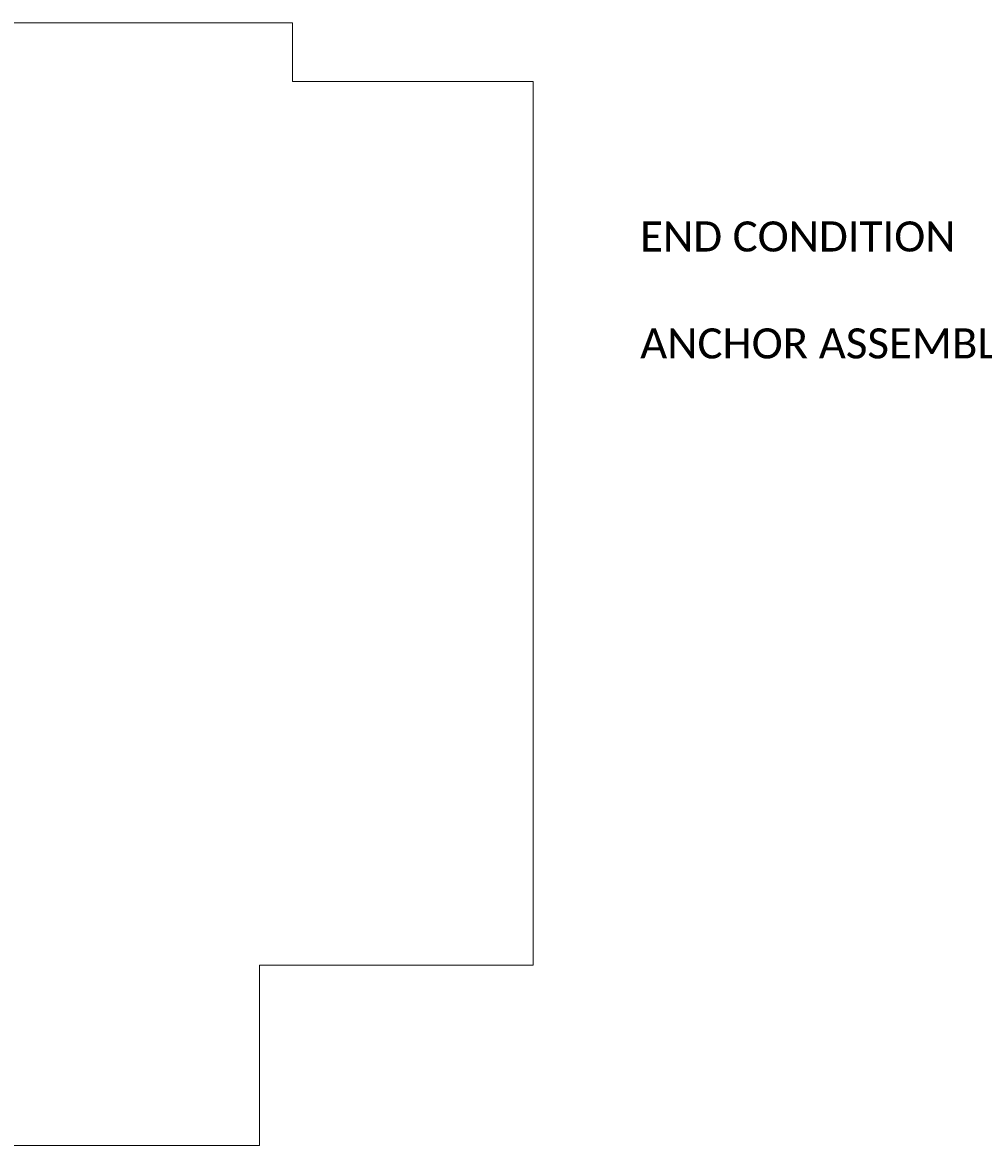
# Model space of a CAD drawing. Extents: x -1520 to -776, y -2751 to -2499.
# Tile 16 of 17: x -1257 to -1041, y -2751 to -2499. Entities that reach past the tile are written whole.
import ezdxf
from ezdxf import colors
from ezdxf.entities.mleader import LeaderData, LeaderLine
from ezdxf.math import Vec2, Vec3

# ---------------------------------------------------------------- set-up
doc = ezdxf.new("R2010")
doc.units = 0
doc.header["$MEASUREMENT"] = 0
doc.layers.add('B_ANNO_DIM', color=7, linetype='Continuous', lineweight=18)
doc.layers.add('B_ANNO_TEXT', color=7, linetype='Continuous', lineweight=18)
doc.layers.add('B_ANNO_NOPLOT', color=47, linetype='Continuous', lineweight=18, plot=False)
doc.styles.add('Annotative', font='calibri.ttf', dxfattribs={"height": 0.0625})

# ---------------------------------------------------------------- blocks, each defined once
blk = doc.blocks.new('_Open30')
at = {"color": 0, "linetype": 'ByBlock', "lineweight": -2}
for p, q in [((-1, 0.27), (0, 0)), ((0, 0), (-1, -0.27)), ((0, 0), (-1, 0))]:
    blk.add_line(p, q, dxfattribs=at)
blk = doc.blocks.new('*U489')
at = {"layer": 'B_ANNO_NOPLOT', "flags": 128}
blk.add_lwpolyline([(-3365.366, -3166.8002), (-3365.366, -2914.8002), (-3041.4384, -2914.8002), (-3041.4384, -2927.945), (-2987.366, -2927.945), (-2987.366, -3126.3006), (-3048.7953, -3126.3006), (-3048.7953, -3166.8002)], close=True, dxfattribs=at)
at = {"layer": 'B_ANNO_TEXT', "insert": (-2963.366, -2962.8002), "char_height": 6.75, "width": 95.170864, "attachment_point": 4, "line_spacing_factor": 0.8, "style": 'Annotative'}
blk.add_mtext('END CONDITION', dxfattribs=at)
at = {"layer": 'B_ANNO_TEXT', "style": 'Annotative'}
blk.add_attdef('DIM1', (-3208.2208, -2927.8568), '', height=1.5, dxfattribs=at)
blk = doc.blocks.new('*U307')
at = {"layer": 'B_ANNO_NOPLOT', "flags": 128}
blk.add_lwpolyline([(-1520.194, -2751.3288), (-1520.194, -2499.3288), (-1196.2664, -2499.3288), (-1196.2664, -2512.4737), (-1142.194, -2512.4737), (-1142.194, -2710.8292), (-1203.6233, -2710.8292), (-1203.6233, -2751.3288)], close=True, dxfattribs=at)
at = {"layer": 'B_ANNO_TEXT', "insert": (-1118.194, -2571.3288), "char_height": 6.75, "width": 95.170864, "attachment_point": 4, "line_spacing_factor": 0.8, "style": 'Annotative'}
blk.add_mtext('ANCHOR ASSEMBLY', dxfattribs=at)
at = {"layer": 'B_ANNO_DIM'}
ml = blk.add_multileader_mtext('Standard', dxfattribs=at)
ml.set_content('C/L OF ANCHOR ASSEMBLY FOR THRIE BEAM\\PSEE "GENERAL PLAN" SHT. FOR WING LOCATIONS', color=256, style='Annotative')
ml.set_leader_properties(color=256, linetype='ByLayer', lineweight=-1)
ml.set_arrow_properties(name='OPEN30')
ml.build(insert=Vec2(0, 0))
ml.multileader.update_dxf_attribs({"dogleg_length": 0.0625, "arrow_head_size": 1.5, "scale": 24})
ctx = ml.context
ctx.base_point, ctx.scale, ctx.char_height, ctx.arrow_head_size, ctx.landing_gap_size, ctx.plane_origin = Vec3(-1492.3851, -2515.3874), 24, 1.5, 1.5, 0.75, Vec3(-1491.6843, -2546.9478)
notes = []
notes.append((ctx, [(1, (1, 1, 0), (-1498.5341, -2515.3874), (1, 0), 6.1489, [(0, [(-1491.6843, -2546.9478)], 0, [])])]))
ctx.mtext.insert, ctx.mtext.width, ctx.mtext.defined_height, ctx.mtext.flow_direction = Vec3(-1491.6351, -2514.6264), 29.816442, 8.4871, 5
for ctx, leaders in notes:
    for number, flags, end, landing, length, lines in leaders:
        leader = LeaderData()
        leader.index, (leader.has_last_leader_line, leader.has_dogleg_vector, leader.attachment_direction) = number, flags
        leader.last_leader_point, leader.dogleg_vector, leader.dogleg_length = Vec3(end), Vec3(landing), length
        for number, points, colour, breaks in lines:
            line = LeaderLine()
            line.index, line.vertices, line.color, line.breaks = number, Vec3.list(points), colors.encode_raw_color(colour), breaks
            leader.lines.append(line)
        ctx.leaders.append(leader)

msp = doc.modelspace()

# ---------------------------------------------------------------- block references
msp.add_blockref('*U307', (0, 0))

# ---------------------------------------------------------------- next in the draw order: block references
msp.add_blockref('*U489', (1845.17, 415.47))

doc.saveas('drawing.dxf')
